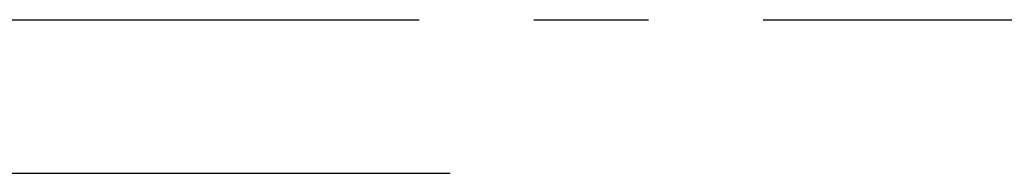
# Model space of a CAD drawing. Header units: metres. Extents: x 2831 to 4656, y -1529 to 547.
# Tile 3 of 20: x 3402.49 to 3429.76, y -1464.25 to -1460. Entities that reach past the tile are written whole.
import ezdxf

# ---------------------------------------------------------------- set-up
doc = ezdxf.new("R2010")
doc.units = ezdxf.units.M
doc.linetypes.add('06 Sections$0$CENTER2', pattern=[28.575000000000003, 19.05, -3.175, 3.175, -3.175])
doc.layers.add('06 Sections$0$H000E4-GEN-035', color=3, linetype='Continuous')
doc.layers.add('06 Sections$0$H030L2-SYS-018', color=1, linetype='06 Sections$0$CENTER2')

# ---------------------------------------------------------------- blocks, each defined once
blk = doc.blocks.new('06 Sections')
at = {"layer": '06 Sections$0$H000E4-GEN-035'}
blk.add_line((85.22686675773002, -4.25), (105.6095200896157, -4.25), dxfattribs=at)
at = {"layer": '06 Sections$0$H030L2-SYS-018'}
blk.add_line((-171.474579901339, 0), (1168.019820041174, 0), dxfattribs=at)

msp = doc.modelspace()

# ---------------------------------------------------------------- block references
msp.add_blockref('06 Sections', (3308.803529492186, -1460.004149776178))

doc.saveas('drawing.dxf')
